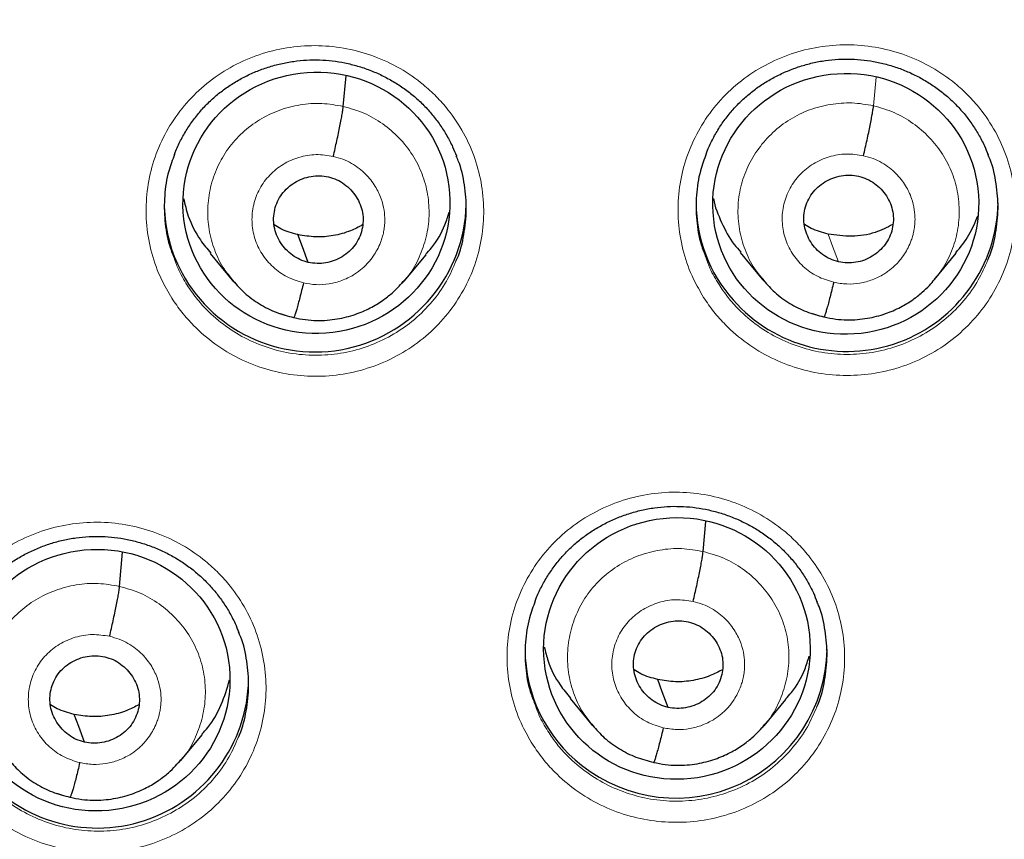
# Model space of a CAD drawing. Header units: millimetres. Extents: x 8 to 2236, y 12 to 2208.
# Tile 47 of 165: x 1071 to 1082, y 1864 to 1873. Entities that reach past the tile are written whole.
import ezdxf

# ---------------------------------------------------------------- set-up
doc = ezdxf.new("R2010")
doc.units = ezdxf.units.MM

msp = doc.modelspace()

# ---------------------------------------------------------------- linework, layer by layer
at = {"color": 7, "linetype": 'Continuous', "lineweight": 30}
for p, q in [((1074.275, 1871.964), (1074.306, 1872.307)), ((1072.778, 1870.306), (1073.025, 1870.007)), ((1074.961, 1869.995), (1075.207, 1870.291)), ((1078.745, 1870.318), (1078.992, 1870.018)), ((1080.93, 1870.013), (1081.176, 1870.312)), ((1073.018, 1870.016), (1073.033, 1870)), ((1073.036, 1870.002), (1073.029, 1870.011)), ((1074.957, 1869.999), (1074.935, 1869.974)), ((1078.986, 1870.023), (1079.008, 1870)), ((1079.012, 1870.003), (1078.997, 1870.022)), ((1073.718, 1869.584), (1073.714, 1869.582)), ((1079.687, 1869.591), (1079.683, 1869.589)), ((1078.326, 1866.95), (1078.357, 1867.29)), ((1071.757, 1866.557), (1071.791, 1866.942)), ((1076.828, 1865.296), (1077.075, 1864.997)), ((1079.013, 1864.987), (1079.259, 1865.284)), ((1077.067, 1865.006), (1077.083, 1864.99)), ((1077.085, 1864.992), (1077.079, 1865)), ((1079.008, 1864.99), (1078.987, 1864.966)), ((1072.443, 1864.592), (1072.689, 1864.889)), ((1072.439, 1864.596), (1072.417, 1864.571)), ((1077.769, 1864.573), (1077.765, 1864.572)), ((1071.2, 1864.181), (1071.195, 1864.18))]:
    msp.add_line(p, q, dxfattribs=at)
at = {"color": 252, "linetype": 'Continuous', "lineweight": 0}
for p, q in [((1080.244, 1871.971), (1080.273, 1872.293)), ((1073.056, 1869.976), (1073.036, 1870.002)), ((1079.033, 1869.976), (1079.012, 1870.003)), ((1073.714, 1869.582), (1073.569, 1869.63)), ((1079.683, 1869.589), (1079.563, 1869.63)), ((1077.107, 1864.965), (1077.085, 1864.992)), ((1077.765, 1864.572), (1077.619, 1864.62)), ((1071.195, 1864.18), (1071.05, 1864.228))]:
    msp.add_line(p, q, dxfattribs=at)
at = {"color": 7, "linetype": 'Continuous', "lineweight": 30, "flags": 128}
for points in [[(1073.881, 1870.207), (1073.815, 1870.382), (1073.764, 1870.519)], [(1077.932, 1865.195), (1077.866, 1865.371), (1077.815, 1865.509)], [(1071.362, 1864.803), (1071.297, 1864.978), (1071.245, 1865.116)]]:
    msp.add_lwpolyline(points, dxfattribs=at)
at = {"color": 252, "linetype": 'Continuous', "lineweight": 0, "flags": 128}
msp.add_lwpolyline([(1079.85, 1870.214), (1079.784, 1870.389), (1079.733, 1870.526)], dxfattribs=at)
at = {"color": 7, "linetype": 'Continuous', "lineweight": 30}
for centre, radius, start, end in [((1087.205, 1877.398), 23.103, 180.8483, 359.1517), ((1073.904, 1870.872), 1.644, 181.2906, 206.0127), ((1073.956, 1870.902), 1.704, 206.1184, 358.5135), ((1079.898, 1870.88), 1.651, 180.0713, 221.6306), ((1079.944, 1870.907), 1.703, 221.2711, 359.0367), ((1077.979, 1865.85), 1.658, 180.1347, 231.9848), ((1078.02, 1865.874), 1.702, 231.3847, 359.0768), ((1071.506, 1865.54), 1.704, 217.3678, 358.9975)]:
    msp.add_arc(centre, radius, start, end, dxfattribs=at)
at = {"color": 252, "linetype": 'Continuous', "lineweight": 0}
msp.add_arc((1087.205, 1877.428), 23.123, 184.3344, 355.9199, dxfattribs=at)
at = {"color": 7, "linetype": 'Continuous', "lineweight": 30}
for centre, major_axis, ratio in [((1073.973, 1870.878), (1.499, 0.108), 0.979023), ((1079.932, 1870.866), (1.494, 0.097), 0.981131), ((1078.031, 1865.858), (1.492, 0.158), 0.982063), ((1071.497, 1865.501), (1.496, 0.141), 0.98023)]:
    msp.add_ellipse(centre, major_axis=major_axis, ratio=ratio, dxfattribs=at)
for points, knots in [([(1062.021, 1873.393), (1062.027, 1873.348), (1062.06, 1873.119), (1062.131, 1872.708), (1062.235, 1872.161), (1062.353, 1871.616), (1062.482, 1871.073), (1062.624, 1870.534), (1062.778, 1869.998), (1062.944, 1869.465), (1063.122, 1868.936), (1063.312, 1868.411), (1063.514, 1867.89), (1063.727, 1867.374), (1063.953, 1866.863), (1064.189, 1866.357), (1064.437, 1865.856), (1064.697, 1865.361), (1064.968, 1864.871), (1065.249, 1864.388), (1065.542, 1863.91), (1065.845, 1863.44), (1066.159, 1862.976), (1066.484, 1862.519), (1066.818, 1862.069), (1067.163, 1861.626), (1067.518, 1861.192), (1067.882, 1860.765), (1068.256, 1860.346), (1068.64, 1859.936), (1069.032, 1859.534), (1069.434, 1859.14), (1069.845, 1858.756), (1070.264, 1858.381), (1070.691, 1858.014), (1071.127, 1857.658), (1071.571, 1857.311), (1072.022, 1856.974), (1072.481, 1856.646), (1072.948, 1856.329), (1073.421, 1856.022), (1073.901, 1855.726), (1074.388, 1855.44), (1074.881, 1855.165), (1075.381, 1854.901), (1075.886, 1854.647), (1076.397, 1854.405), (1076.913, 1854.174), (1077.434, 1853.955), (1077.842, 1853.792), (1078.076, 1853.706), (1078.134, 1853.685)], [0, 0, 0, 0, 0.005147, 0.026159, 0.047171, 0.068184, 0.089196, 0.110209, 0.131222, 0.152235, 0.173249, 0.194263, 0.215277, 0.236292, 0.257307, 0.278323, 0.299339, 0.320355, 0.341372, 0.362389, 0.383407, 0.404426, 0.425445, 0.446465, 0.467485, 0.488505, 0.509527, 0.530548, 0.551571, 0.572594, 0.593617, 0.614641, 0.635666, 0.656691, 0.677717, 0.698743, 0.71977, 0.740798, 0.761826, 0.782854, 0.803883, 0.824913, 0.845943, 0.866974, 0.888005, 0.909036, 0.930068, 0.9511, 0.972133, 0.993166, 1, 1, 1, 1]), ([(1072.374, 1871.421), (1072.379, 1871.436), (1072.401, 1871.496), (1072.451, 1871.597), (1072.524, 1871.723), (1072.608, 1871.841), (1072.701, 1871.951), (1072.803, 1872.051), (1072.913, 1872.142), (1073.031, 1872.223), (1073.157, 1872.295), (1073.29, 1872.357), (1073.429, 1872.407), (1073.571, 1872.446), (1073.716, 1872.473), (1073.862, 1872.487), (1074.007, 1872.489), (1074.152, 1872.478), (1074.295, 1872.455), (1074.436, 1872.42), (1074.575, 1872.373), (1074.71, 1872.315), (1074.839, 1872.245), (1074.962, 1872.165), (1075.077, 1872.076), (1075.183, 1871.977), (1075.279, 1871.871), (1075.366, 1871.757), (1075.442, 1871.635), (1075.504, 1871.518), (1075.534, 1871.44), (1075.548, 1871.406)], [0, 0, 0, 0, 0.011571, 0.047847, 0.084109, 0.120125, 0.155732, 0.19084, 0.225736, 0.26097, 0.296582, 0.332472, 0.368519, 0.404577, 0.440492, 0.476163, 0.511533, 0.546548, 0.58169, 0.617118, 0.652778, 0.688596, 0.724482, 0.760308, 0.795994, 0.831479, 0.866666, 0.901836, 0.937326, 0.973072, 1, 1, 1, 1]), ([(1078.36, 1871.427), (1078.366, 1871.442), (1078.387, 1871.502), (1078.437, 1871.603), (1078.51, 1871.729), (1078.594, 1871.848), (1078.687, 1871.958), (1078.789, 1872.058), (1078.899, 1872.149), (1079.017, 1872.23), (1079.143, 1872.302), (1079.276, 1872.364), (1079.415, 1872.415), (1079.557, 1872.455), (1079.702, 1872.482), (1079.848, 1872.496), (1079.993, 1872.498), (1080.138, 1872.488), (1080.281, 1872.465), (1080.422, 1872.43), (1080.561, 1872.384), (1080.696, 1872.326), (1080.825, 1872.257), (1080.948, 1872.177), (1081.063, 1872.088), (1081.169, 1871.99), (1081.265, 1871.883), (1081.352, 1871.769), (1081.428, 1871.648), (1081.49, 1871.531), (1081.521, 1871.453), (1081.534, 1871.419)], [0, 0, 0, 0, 0.01144, 0.04772, 0.083984, 0.12, 0.155605, 0.190711, 0.225603, 0.260834, 0.296444, 0.332332, 0.368377, 0.404434, 0.440346, 0.476016, 0.511383, 0.546398, 0.581543, 0.616976, 0.652643, 0.68847, 0.724365, 0.760203, 0.795901, 0.8314, 0.866601, 0.901789, 0.937296, 0.973061, 1, 1, 1, 1]), ([(1074.163, 1871.401), (1074.17, 1871.43), (1074.183, 1871.489), (1074.203, 1871.577), (1074.221, 1871.663), (1074.238, 1871.743), (1074.252, 1871.816), (1074.263, 1871.879), (1074.272, 1871.931), (1074.274, 1871.953), (1074.275, 1871.964)], [0, 0, 0, 0, 0.125699, 0.250523, 0.375351, 0.500342, 0.625293, 0.749999, 0.874613, 1, 1, 1, 1]), ([(1080.132, 1871.408), (1080.139, 1871.438), (1080.152, 1871.496), (1080.172, 1871.585), (1080.19, 1871.67), (1080.207, 1871.751), (1080.221, 1871.824), (1080.232, 1871.887), (1080.241, 1871.939), (1080.243, 1871.96), (1080.244, 1871.971)], [0, 0, 0, 0, 0.125517, 0.250291, 0.375166, 0.50026, 0.625323, 0.750106, 0.874719, 1, 1, 1, 1]), ([(1072.376, 1871.423), (1072.352, 1871.361), (1072.294, 1871.211), (1072.257, 1870.958), (1072.26, 1870.677), (1072.298, 1870.44), (1072.352, 1870.306), (1072.37, 1870.258)], [0, 0, 0, 0, 0.167797, 0.403002, 0.638208, 0.87341, 1, 1, 1, 1]), ([(1075.544, 1870.222), (1075.549, 1870.231), (1075.594, 1870.325), (1075.637, 1870.52), (1075.669, 1870.799), (1075.644, 1871.08), (1075.602, 1871.285), (1075.554, 1871.389), (1075.545, 1871.408)], [0, 0, 0, 0, 0.025534, 0.256653, 0.487772, 0.718896, 0.950021, 1, 1, 1, 1]), ([(1078.362, 1871.429), (1078.338, 1871.367), (1078.281, 1871.216), (1078.244, 1870.963), (1078.247, 1870.682), (1078.285, 1870.445), (1078.339, 1870.311), (1078.358, 1870.264)], [0, 0, 0, 0, 0.168298, 0.403379, 0.63846, 0.873526, 1, 1, 1, 1]), ([(1081.531, 1870.234), (1081.535, 1870.244), (1081.581, 1870.338), (1081.624, 1870.534), (1081.656, 1870.813), (1081.63, 1871.093), (1081.588, 1871.299), (1081.54, 1871.403), (1081.532, 1871.421)], [0, 0, 0, 0, 0.026396, 0.257423, 0.488451, 0.719453, 0.950454, 1, 1, 1, 1]), ([(1073.881, 1870.207), (1073.849, 1870.216), (1073.786, 1870.234), (1073.701, 1870.286), (1073.627, 1870.351), (1073.566, 1870.428), (1073.521, 1870.515), (1073.495, 1870.609), (1073.488, 1870.706), (1073.501, 1870.802), (1073.532, 1870.894), (1073.582, 1870.978), (1073.648, 1871.05), (1073.727, 1871.108), (1073.816, 1871.152), (1073.911, 1871.178), (1074.011, 1871.187), (1074.076, 1871.176), (1074.108, 1871.17)], [0, 0, 0, 0, 0.0626163, 0.1250982, 0.1877592, 0.2504942, 0.3130587, 0.3753461, 0.4376022, 0.499995, 0.5623893, 0.624649, 0.6869394, 0.749505, 0.8122399, 0.8749005, 0.9373826, 1, 1, 1, 1]), ([(1074.108, 1871.17), (1074.14, 1871.161), (1074.203, 1871.142), (1074.288, 1871.091), (1074.362, 1871.026), (1074.423, 1870.948), (1074.468, 1870.861), (1074.495, 1870.768), (1074.501, 1870.671), (1074.488, 1870.575), (1074.457, 1870.483), (1074.408, 1870.399), (1074.342, 1870.327), (1074.263, 1870.268), (1074.174, 1870.225), (1074.078, 1870.199), (1073.979, 1870.19), (1073.914, 1870.201), (1073.881, 1870.207)], [0, 0, 0, 0, 0.062616, 0.125098, 0.187759, 0.250494, 0.313059, 0.375346, 0.437602, 0.499995, 0.562389, 0.624649, 0.686939, 0.749505, 0.81224, 0.8749, 0.937383, 1, 1, 1, 1]), ([(1079.85, 1870.214), (1079.818, 1870.223), (1079.755, 1870.241), (1079.67, 1870.292), (1079.596, 1870.357), (1079.535, 1870.435), (1079.491, 1870.522), (1079.464, 1870.615), (1079.457, 1870.712), (1079.47, 1870.808), (1079.501, 1870.9), (1079.551, 1870.984), (1079.617, 1871.057), (1079.696, 1871.115), (1079.785, 1871.159), (1079.88, 1871.185), (1079.98, 1871.194), (1080.045, 1871.183), (1080.077, 1871.177)], [0, 0, 0, 0, 0.0626165, 0.1250976, 0.1877578, 0.2504926, 0.3130578, 0.3753467, 0.4376043, 0.4999977, 0.5623918, 0.624651, 0.6869414, 0.7495071, 0.8122418, 0.8749018, 0.937383, 1, 1, 1, 1]), ([(1080.077, 1871.177), (1080.109, 1871.168), (1080.172, 1871.149), (1080.257, 1871.098), (1080.332, 1871.034), (1080.393, 1870.956), (1080.438, 1870.87), (1080.464, 1870.776), (1080.471, 1870.679), (1080.458, 1870.583), (1080.427, 1870.49), (1080.376, 1870.406), (1080.311, 1870.333), (1080.232, 1870.274), (1080.143, 1870.23), (1080.047, 1870.205), (1079.948, 1870.197), (1079.883, 1870.208), (1079.85, 1870.214)], [0, 0, 0, 0, 0.062453, 0.124914, 0.187517, 0.250106, 0.312497, 0.374752, 0.437128, 0.499593, 0.562031, 0.624529, 0.687149, 0.749751, 0.81225, 0.874787, 0.937388, 1, 1, 1, 1]), ([(1072.476, 1870.927), (1072.492, 1870.86), (1072.532, 1870.696), (1072.638, 1870.485), (1072.743, 1870.359), (1072.783, 1870.31)], [0, 0, 0, 0, 0.295789, 0.72983, 1, 1, 1, 1]), ([(1078.443, 1870.927), (1078.443, 1870.926), (1078.456, 1870.832), (1078.532, 1870.655), (1078.635, 1870.45), (1078.724, 1870.351), (1078.75, 1870.322)], [0, 0, 0, 0, 0.002948, 0.418106, 0.832993, 1, 1, 1, 1]), ([(1075.201, 1870.296), (1075.224, 1870.32), (1075.316, 1870.419), (1075.408, 1870.583), (1075.453, 1870.726), (1075.468, 1870.774)], [0, 0, 0, 0, 0.18132, 0.726176, 1, 1, 1, 1]), ([(1081.171, 1870.315), (1081.224, 1870.38), (1081.328, 1870.507), (1081.388, 1870.658), (1081.417, 1870.732)], [0, 0, 0, 0, 0.513654, 1, 1, 1, 1]), ([(1073.764, 1870.519), (1073.698, 1870.536), (1073.604, 1870.561), (1073.522, 1870.613), (1073.497, 1870.629)], [0, 0, 0, 0, 0.69107, 1, 1, 1, 1]), ([(1074.492, 1870.629), (1074.447, 1870.605), (1074.344, 1870.55), (1074.164, 1870.504), (1073.962, 1870.485), (1073.83, 1870.508), (1073.764, 1870.519)], [0, 0, 0, 0, 0.2022186, 0.4684597, 0.7339423, 1, 1, 1, 1]), ([(1079.733, 1870.526), (1079.668, 1870.543), (1079.573, 1870.568), (1079.491, 1870.619), (1079.466, 1870.635)], [0, 0, 0, 0, 0.691079, 1, 1, 1, 1]), ([(1080.462, 1870.633), (1080.396, 1870.6), (1080.252, 1870.527), (1079.998, 1870.488), (1079.821, 1870.514), (1079.733, 1870.526)], [0, 0, 0, 0, 0.291054, 0.645434, 1, 1, 1, 1]), ([(1073.033, 1870), (1073.075, 1869.953), (1073.164, 1869.854), (1073.33, 1869.735), (1073.517, 1869.637), (1073.652, 1869.603), (1073.719, 1869.586)], [0, 0, 0, 0, 0.2307659, 0.4881808, 0.7443682, 1, 1, 1, 1]), ([(1073.719, 1869.586), (1073.762, 1869.576), (1073.847, 1869.559), (1073.973, 1869.55), (1074.093, 1869.554), (1074.239, 1869.572), (1074.404, 1869.614), (1074.574, 1869.687), (1074.712, 1869.77), (1074.819, 1869.855), (1074.901, 1869.933), (1074.944, 1869.984), (1074.963, 1870.006)], [0, 0, 0, 0, 0.095851, 0.186925, 0.273466, 0.35558, 0.506507, 0.639892, 0.755756, 0.854255, 0.935599, 1, 1, 1, 1]), ([(1079.008, 1870), (1079.048, 1869.955), (1079.135, 1869.858), (1079.299, 1869.741), (1079.486, 1869.644), (1079.621, 1869.61), (1079.688, 1869.593)], [0, 0, 0, 0, 0.22218, 0.482484, 0.741527, 1, 1, 1, 1]), ([(1079.688, 1869.592), (1079.731, 1869.583), (1079.816, 1869.566), (1079.942, 1869.558), (1080.062, 1869.561), (1080.208, 1869.58), (1080.373, 1869.622), (1080.543, 1869.695), (1080.681, 1869.779), (1080.788, 1869.863), (1080.87, 1869.941), (1080.913, 1869.992), (1080.932, 1870.015)], [0, 0, 0, 0, 0.095839, 0.186903, 0.273437, 0.355547, 0.50647, 0.639858, 0.755729, 0.854237, 0.935589, 1, 1, 1, 1]), ([(1073.827, 1869.976), (1073.82, 1869.947), (1073.806, 1869.89), (1073.786, 1869.811), (1073.768, 1869.74), (1073.751, 1869.679), (1073.737, 1869.632), (1073.726, 1869.599), (1073.721, 1869.59), (1073.719, 1869.586)], [0, 0, 0, 0, 0.144856, 0.290356, 0.436395, 0.582569, 0.728647, 0.874714, 1, 1, 1, 1]), ([(1079.796, 1869.983), (1079.789, 1869.954), (1079.775, 1869.897), (1079.755, 1869.817), (1079.737, 1869.747), (1079.72, 1869.686), (1079.706, 1869.639), (1079.695, 1869.606), (1079.69, 1869.597), (1079.688, 1869.593)], [0, 0, 0, 0, 0.1450594, 0.2905954, 0.4365652, 0.5826179, 0.7285641, 0.8745229, 1, 1, 1, 1]), ([(1076.435, 1866.391), (1076.44, 1866.406), (1076.462, 1866.466), (1076.512, 1866.567), (1076.585, 1866.693), (1076.669, 1866.812), (1076.762, 1866.921), (1076.864, 1867.021), (1076.974, 1867.112), (1077.092, 1867.193), (1077.218, 1867.265), (1077.351, 1867.327), (1077.489, 1867.378), (1077.632, 1867.417), (1077.777, 1867.444), (1077.922, 1867.459), (1078.068, 1867.46), (1078.212, 1867.45), (1078.355, 1867.427), (1078.497, 1867.393), (1078.635, 1867.346), (1078.77, 1867.288), (1078.9, 1867.219), (1079.023, 1867.14), (1079.138, 1867.051), (1079.244, 1866.953), (1079.34, 1866.846), (1079.427, 1866.733), (1079.503, 1866.612), (1079.565, 1866.494), (1079.596, 1866.415), (1079.61, 1866.381)], [0, 0, 0, 0, 0.011711, 0.047975, 0.084224, 0.120224, 0.155813, 0.190903, 0.225777, 0.260988, 0.296576, 0.332441, 0.368461, 0.40449, 0.440374, 0.476014, 0.51135, 0.546334, 0.581445, 0.616843, 0.652476, 0.688268, 0.724129, 0.759932, 0.795596, 0.83106, 0.866227, 0.901383, 0.936859, 0.972594, 1, 1, 1, 1]), ([(1069.923, 1866.056), (1069.929, 1866.071), (1069.95, 1866.132), (1070.001, 1866.233), (1070.074, 1866.359), (1070.158, 1866.477), (1070.251, 1866.586), (1070.353, 1866.686), (1070.463, 1866.776), (1070.581, 1866.858), (1070.707, 1866.929), (1070.84, 1866.991), (1070.978, 1867.041), (1071.121, 1867.08), (1071.266, 1867.106), (1071.412, 1867.12), (1071.557, 1867.122), (1071.701, 1867.111), (1071.844, 1867.088), (1071.986, 1867.053), (1072.125, 1867.006), (1072.259, 1866.948), (1072.389, 1866.879), (1072.512, 1866.799), (1072.627, 1866.709), (1072.732, 1866.611), (1072.829, 1866.505), (1072.915, 1866.391), (1072.992, 1866.27), (1073.054, 1866.152), (1073.085, 1866.073), (1073.098, 1866.039)], [0, 0, 0, 0, 0.011896, 0.048155, 0.084402, 0.120402, 0.155995, 0.19109, 0.225968, 0.261184, 0.296776, 0.332643, 0.368665, 0.404695, 0.440581, 0.476223, 0.511561, 0.546543, 0.581649, 0.617039, 0.652662, 0.688441, 0.724287, 0.760074, 0.795719, 0.831164, 0.866311, 0.901441, 0.936892, 0.972603, 1, 1, 1, 1]), ([(1078.214, 1866.388), (1078.22, 1866.417), (1078.234, 1866.476), (1078.254, 1866.564), (1078.272, 1866.65), (1078.289, 1866.73), (1078.303, 1866.803), (1078.314, 1866.866), (1078.323, 1866.918), (1078.325, 1866.939), (1078.326, 1866.95)], [0, 0, 0, 0, 0.125784, 0.250641, 0.375464, 0.500424, 0.625329, 0.74999, 0.874581, 1, 1, 1, 1]), ([(1079.685, 1831.972), (1079.913, 1831.935), (1080.394, 1831.859), (1081.131, 1831.757), (1081.895, 1831.662), (1082.661, 1831.58), (1083.428, 1831.511), (1084.196, 1831.454), (1084.965, 1831.409), (1085.735, 1831.376), (1086.505, 1831.356), (1087.275, 1831.349), (1088.046, 1831.354), (1088.816, 1831.371), (1089.586, 1831.4), (1090.355, 1831.442), (1091.123, 1831.497), (1091.89, 1831.563), (1092.657, 1831.642), (1093.421, 1831.734), (1094.184, 1831.837), (1094.946, 1831.953), (1095.705, 1832.081), (1096.462, 1832.222), (1097.217, 1832.374), (1097.968, 1832.539), (1098.717, 1832.716), (1099.463, 1832.904), (1100.206, 1833.105), (1100.945, 1833.318), (1101.681, 1833.542), (1102.413, 1833.779), (1103.141, 1834.027), (1103.864, 1834.287), (1104.583, 1834.558), (1105.298, 1834.841), (1106.007, 1835.135), (1106.712, 1835.441), (1107.411, 1835.758), (1108.105, 1836.086), (1108.794, 1836.426), (1109.476, 1836.776), (1110.153, 1837.138), (1110.824, 1837.51), (1111.488, 1837.893), (1112.146, 1838.286), (1112.797, 1838.691), (1113.442, 1839.105), (1114.079, 1839.53), (1114.709, 1839.965), (1115.332, 1840.41), (1115.947, 1840.865), (1116.555, 1841.33), (1117.154, 1841.805), (1117.746, 1842.289), (1118.33, 1842.783), (1118.905, 1843.286), (1119.472, 1843.798), (1120.03, 1844.32), (1120.579, 1844.85), (1121.12, 1845.389), (1121.651, 1845.936), (1122.173, 1846.492), (1122.686, 1847.057), (1123.189, 1847.629), (1123.683, 1848.21), (1124.167, 1848.798), (1124.641, 1849.395), (1125.105, 1849.998), (1125.559, 1850.609), (1126.003, 1851.228), (1126.436, 1851.853), (1126.858, 1852.485), (1127.271, 1853.124), (1127.672, 1853.77), (1128.063, 1854.422), (1128.442, 1855.08), (1128.811, 1855.744), (1129.168, 1856.414), (1129.514, 1857.09), (1129.849, 1857.771), (1130.173, 1858.457), (1130.485, 1859.149), (1130.785, 1859.845), (1131.074, 1860.546), (1131.351, 1861.252), (1131.616, 1861.962), (1131.869, 1862.677), (1132.11, 1863.395), (1132.34, 1864.117), (1132.557, 1864.842), (1132.762, 1865.572), (1132.947, 1866.272), (1133.058, 1866.73), (1133.11, 1866.944)], [0, 0, 0, 0, 0.009788, 0.020686, 0.031584, 0.042482, 0.05338, 0.064278, 0.075177, 0.086075, 0.096973, 0.107871, 0.118769, 0.129667, 0.140565, 0.151463, 0.162362, 0.17326, 0.184158, 0.195056, 0.205954, 0.216852, 0.22775, 0.238648, 0.249546, 0.260444, 0.271342, 0.28224, 0.293138, 0.304036, 0.314934, 0.325832, 0.33673, 0.347628, 0.358526, 0.369423, 0.380321, 0.391219, 0.402117, 0.413014, 0.423912, 0.434809, 0.445707, 0.456605, 0.467502, 0.478399, 0.489297, 0.500194, 0.511091, 0.521989, 0.532886, 0.543783, 0.55468, 0.565577, 0.576474, 0.587371, 0.598268, 0.609165, 0.620062, 0.630959, 0.641855, 0.652752, 0.663649, 0.674545, 0.685442, 0.696338, 0.707234, 0.718131, 0.729027, 0.739923, 0.750819, 0.761716, 0.772612, 0.783508, 0.794404, 0.8053, 0.816196, 0.827091, 0.837987, 0.848883, 0.859779, 0.870674, 0.88157, 0.892465, 0.903361, 0.914256, 0.925152, 0.936047, 0.946943, 0.957838, 0.968733, 0.979629, 0.990524, 1, 1, 1, 1]), ([(1041.644, 1866.837), (1041.673, 1866.715), (1041.761, 1866.348), (1041.92, 1865.738), (1042.122, 1865.008), (1042.337, 1864.282), (1042.563, 1863.559), (1042.802, 1862.84), (1043.052, 1862.125), (1043.315, 1861.414), (1043.589, 1860.707), (1043.875, 1860.005), (1044.173, 1859.307), (1044.482, 1858.615), (1044.803, 1857.927), (1045.135, 1857.245), (1045.479, 1856.568), (1045.834, 1855.896), (1046.2, 1855.231), (1046.577, 1854.572), (1046.965, 1853.918), (1047.364, 1853.271), (1047.773, 1852.631), (1048.194, 1851.997), (1048.624, 1851.37), (1049.066, 1850.75), (1049.517, 1850.137), (1049.979, 1849.532), (1050.451, 1848.934), (1050.932, 1848.344), (1051.424, 1847.761), (1051.925, 1847.187), (1052.436, 1846.621), (1052.956, 1846.063), (1053.485, 1845.513), (1054.023, 1844.972), (1054.571, 1844.44), (1055.127, 1843.917), (1055.692, 1843.402), (1056.265, 1842.897), (1056.847, 1842.401), (1057.436, 1841.915), (1058.034, 1841.438), (1058.64, 1840.971), (1059.254, 1840.513), (1059.875, 1840.066), (1060.503, 1839.629), (1061.139, 1839.201), (1061.782, 1838.784), (1062.431, 1838.378), (1063.088, 1837.982), (1063.75, 1837.596), (1064.42, 1837.222), (1065.095, 1836.858), (1065.776, 1836.505), (1066.463, 1836.163), (1067.156, 1835.832), (1067.854, 1835.513), (1068.558, 1835.204), (1069.266, 1834.907), (1069.98, 1834.622), (1070.698, 1834.348), (1071.42, 1834.085), (1072.147, 1833.834), (1072.878, 1833.596), (1073.438, 1833.421), (1073.755, 1833.329), (1073.825, 1833.308)], [0, 0, 0, 0, 0.007795, 0.02347, 0.039146, 0.054822, 0.070498, 0.086174, 0.10185, 0.117527, 0.133203, 0.148879, 0.164555, 0.180232, 0.195908, 0.211584, 0.227261, 0.242937, 0.258614, 0.274291, 0.289968, 0.305644, 0.321321, 0.336998, 0.352675, 0.368352, 0.38403, 0.399707, 0.415384, 0.431062, 0.446739, 0.462417, 0.478094, 0.493772, 0.50945, 0.525128, 0.540806, 0.556484, 0.572162, 0.58784, 0.603518, 0.619196, 0.634875, 0.650553, 0.666232, 0.68191, 0.697589, 0.713268, 0.728946, 0.744625, 0.760304, 0.775983, 0.791662, 0.807341, 0.823021, 0.8387, 0.854379, 0.870058, 0.885738, 0.901417, 0.917097, 0.932776, 0.948456, 0.964136, 0.979815, 0.995495, 1, 1, 1, 1]), ([(1071.644, 1865.995), (1071.651, 1866.024), (1071.665, 1866.083), (1071.684, 1866.171), (1071.703, 1866.257), (1071.719, 1866.337), (1071.733, 1866.41), (1071.745, 1866.472), (1071.753, 1866.524), (1071.756, 1866.546), (1071.757, 1866.557)], [0, 0, 0, 0, 0.125967, 0.250876, 0.375652, 0.500508, 0.6253, 0.749885, 0.874475, 1, 1, 1, 1]), ([(1076.437, 1866.393), (1076.413, 1866.331), (1076.356, 1866.181), (1076.319, 1865.928), (1076.322, 1865.648), (1076.36, 1865.412), (1076.414, 1865.279), (1076.432, 1865.233)], [0, 0, 0, 0, 0.168006, 0.403643, 0.63928, 0.874866, 1, 1, 1, 1]), ([(1079.606, 1865.201), (1079.611, 1865.21), (1079.656, 1865.304), (1079.699, 1865.499), (1079.731, 1865.778), (1079.705, 1866.058), (1079.663, 1866.262), (1079.616, 1866.365), (1079.607, 1866.383)], [0, 0, 0, 0, 0.02604, 0.257444, 0.488847, 0.720207, 0.951567, 1, 1, 1, 1]), ([(1077.932, 1865.195), (1077.9, 1865.204), (1077.837, 1865.223), (1077.752, 1865.274), (1077.678, 1865.339), (1077.617, 1865.416), (1077.572, 1865.503), (1077.546, 1865.597), (1077.539, 1865.693), (1077.552, 1865.789), (1077.583, 1865.881), (1077.633, 1865.965), (1077.699, 1866.037), (1077.778, 1866.095), (1077.867, 1866.139), (1077.962, 1866.165), (1078.062, 1866.174), (1078.127, 1866.163), (1078.159, 1866.157)], [0, 0, 0, 0, 0.062616, 0.125096, 0.187755, 0.25049, 0.313056, 0.375345, 0.437603, 0.499996, 0.562391, 0.624651, 0.686943, 0.749509, 0.812244, 0.874903, 0.937383, 1, 1, 1, 1]), ([(1078.159, 1866.157), (1078.191, 1866.148), (1078.254, 1866.13), (1078.339, 1866.079), (1078.413, 1866.014), (1078.474, 1865.936), (1078.519, 1865.849), (1078.546, 1865.756), (1078.552, 1865.659), (1078.539, 1865.563), (1078.508, 1865.472), (1078.459, 1865.388), (1078.393, 1865.316), (1078.314, 1865.257), (1078.225, 1865.214), (1078.129, 1865.188), (1078.03, 1865.178), (1077.965, 1865.19), (1077.932, 1865.195)], [0, 0, 0, 0, 0.062616, 0.125096, 0.187755, 0.25049, 0.313055, 0.375345, 0.437602, 0.499996, 0.56239, 0.624651, 0.686943, 0.749509, 0.812244, 0.874903, 0.937383, 1, 1, 1, 1]), ([(1073.095, 1864.86), (1073.099, 1864.869), (1073.144, 1864.962), (1073.187, 1865.156), (1073.219, 1865.435), (1073.194, 1865.715), (1073.152, 1865.92), (1073.104, 1866.023), (1073.096, 1866.041)], [0, 0, 0, 0, 0.0248431, 0.2564371, 0.4880306, 0.7195708, 0.9511106, 1, 1, 1, 1]), ([(1076.538, 1865.875), (1076.551, 1865.822), (1076.588, 1865.671), (1076.688, 1865.473), (1076.793, 1865.348), (1076.833, 1865.3)], [0, 0, 0, 0, 0.253516, 0.715388, 1, 1, 1, 1]), ([(1071.362, 1864.803), (1071.331, 1864.812), (1071.267, 1864.83), (1071.182, 1864.882), (1071.108, 1864.947), (1071.048, 1865.024), (1071.003, 1865.111), (1070.976, 1865.205), (1070.969, 1865.301), (1070.982, 1865.397), (1071.014, 1865.489), (1071.063, 1865.573), (1071.129, 1865.645), (1071.208, 1865.703), (1071.297, 1865.746), (1071.393, 1865.772), (1071.492, 1865.781), (1071.557, 1865.77), (1071.59, 1865.764)], [0, 0, 0, 0, 0.062616, 0.125096, 0.187757, 0.250492, 0.313056, 0.375344, 0.437599, 0.499992, 0.562387, 0.624649, 0.686941, 0.749507, 0.812242, 0.874901, 0.937382, 1, 1, 1, 1]), ([(1071.59, 1865.764), (1071.621, 1865.755), (1071.685, 1865.737), (1071.77, 1865.685), (1071.844, 1865.62), (1071.904, 1865.543), (1071.949, 1865.456), (1071.976, 1865.362), (1071.983, 1865.266), (1071.97, 1865.17), (1071.938, 1865.078), (1071.889, 1864.994), (1071.823, 1864.922), (1071.744, 1864.864), (1071.655, 1864.821), (1071.559, 1864.795), (1071.46, 1864.786), (1071.395, 1864.797), (1071.362, 1864.803)], [0, 0, 0, 0, 0.0626157, 0.1250963, 0.1877565, 0.2504914, 0.3130561, 0.3753436, 0.4375991, 0.4999916, 0.5623867, 0.6246482, 0.6869406, 0.7495072, 0.8122417, 0.8749012, 0.9373823, 1, 1, 1, 1]), ([(1079.254, 1865.288), (1079.276, 1865.312), (1079.367, 1865.41), (1079.46, 1865.576), (1079.505, 1865.721), (1079.521, 1865.77)], [0, 0, 0, 0, 0.176964, 0.717962, 1, 1, 1, 1]), ([(1077.815, 1865.509), (1077.749, 1865.526), (1077.655, 1865.55), (1077.573, 1865.602), (1077.548, 1865.617)], [0, 0, 0, 0, 0.690889, 1, 1, 1, 1]), ([(1078.543, 1865.619), (1078.499, 1865.595), (1078.395, 1865.54), (1078.215, 1865.494), (1078.013, 1865.474), (1077.881, 1865.497), (1077.815, 1865.509)], [0, 0, 0, 0, 0.202384, 0.468569, 0.733993, 1, 1, 1, 1]), ([(1072.684, 1864.893), (1072.706, 1864.917), (1072.798, 1865.015), (1072.909, 1865.221), (1072.967, 1865.41), (1072.995, 1865.503)], [0, 0, 0, 0, 0.142195, 0.577092, 1, 1, 1, 1]), ([(1071.245, 1865.116), (1071.18, 1865.133), (1071.085, 1865.158), (1071.003, 1865.209), (1070.978, 1865.225)], [0, 0, 0, 0, 0.690886, 1, 1, 1, 1]), ([(1071.974, 1865.225), (1071.929, 1865.201), (1071.825, 1865.146), (1071.645, 1865.101), (1071.444, 1865.082), (1071.311, 1865.105), (1071.245, 1865.116)], [0, 0, 0, 0, 0.202428, 0.468597, 0.734008, 1, 1, 1, 1]), ([(1077.083, 1864.99), (1077.125, 1864.943), (1077.214, 1864.843), (1077.38, 1864.724), (1077.567, 1864.627), (1077.703, 1864.593), (1077.77, 1864.576)], [0, 0, 0, 0, 0.230645, 0.4880754, 0.7442983, 1, 1, 1, 1]), ([(1077.77, 1864.575), (1077.813, 1864.566), (1077.898, 1864.548), (1078.024, 1864.54), (1078.144, 1864.544), (1078.291, 1864.562), (1078.455, 1864.605), (1078.625, 1864.678), (1078.763, 1864.761), (1078.871, 1864.845), (1078.952, 1864.924), (1078.996, 1864.975), (1079.015, 1864.998)], [0, 0, 0, 0, 0.095782, 0.186797, 0.27329, 0.355368, 0.506252, 0.639631, 0.75552, 0.854072, 0.935495, 1, 1, 1, 1]), ([(1077.878, 1864.965), (1077.871, 1864.936), (1077.857, 1864.879), (1077.837, 1864.8), (1077.819, 1864.729), (1077.802, 1864.668), (1077.788, 1864.621), (1077.777, 1864.589), (1077.772, 1864.58), (1077.77, 1864.576)], [0, 0, 0, 0, 0.144766, 0.290211, 0.43624, 0.582443, 0.728562, 0.874645, 1, 1, 1, 1]), ([(1070.514, 1864.598), (1070.556, 1864.551), (1070.645, 1864.452), (1070.811, 1864.332), (1070.998, 1864.234), (1071.133, 1864.2), (1071.201, 1864.183)], [0, 0, 0, 0, 0.2306472, 0.488062, 0.7442877, 1, 1, 1, 1]), ([(1071.201, 1864.183), (1071.244, 1864.173), (1071.328, 1864.156), (1071.455, 1864.147), (1071.574, 1864.151), (1071.721, 1864.169), (1071.885, 1864.211), (1072.056, 1864.284), (1072.194, 1864.367), (1072.301, 1864.451), (1072.383, 1864.53), (1072.426, 1864.581), (1072.445, 1864.603)], [0, 0, 0, 0, 0.095791, 0.186814, 0.273312, 0.355393, 0.506278, 0.639653, 0.755536, 0.854082, 0.9355, 1, 1, 1, 1]), ([(1071.308, 1864.572), (1071.301, 1864.543), (1071.287, 1864.486), (1071.268, 1864.407), (1071.249, 1864.336), (1071.232, 1864.276), (1071.218, 1864.229), (1071.207, 1864.197), (1071.203, 1864.188), (1071.201, 1864.183)], [0, 0, 0, 0, 0.144564, 0.289973, 0.436072, 0.582395, 0.728645, 0.874836, 1, 1, 1, 1])]:
    msp.add_open_spline(points, degree=3, knots=knots, dxfattribs=at)
at = {"color": 252, "linetype": 'Continuous', "lineweight": 0}
for points, knots in [([(1078.332, 1869.812), (1078.292, 1869.88), (1078.199, 1870.039), (1078.101, 1870.313), (1078.043, 1870.622), (1078.04, 1870.938), (1078.09, 1871.249), (1078.194, 1871.547), (1078.347, 1871.824), (1078.546, 1872.072), (1078.783, 1872.284), (1079.055, 1872.452), (1079.351, 1872.575), (1079.664, 1872.646), (1079.985, 1872.666), (1080.305, 1872.631), (1080.615, 1872.546), (1080.905, 1872.409), (1081.136, 1872.251), (1081.312, 1872.09), (1081.47, 1871.912), (1081.624, 1871.681), (1081.753, 1871.392), (1081.83, 1871.085), (1081.854, 1870.771), (1081.823, 1870.457), (1081.739, 1870.153), (1081.604, 1869.867), (1081.423, 1869.608), (1081.198, 1869.382), (1080.939, 1869.196), (1080.651, 1869.056), (1080.343, 1868.964), (1080.024, 1868.926), (1079.703, 1868.94), (1079.388, 1869.007), (1079.089, 1869.124), (1078.815, 1869.289), (1078.603, 1869.471), (1078.444, 1869.648), (1078.369, 1869.757), (1078.332, 1869.812)], [0, 0, 0, 0, 0.020147, 0.046988, 0.073829, 0.100671, 0.127514, 0.154359, 0.181204, 0.208052, 0.2349, 0.26175, 0.288599, 0.315448, 0.342298, 0.369145, 0.395992, 0.422836, 0.449681, 0.466444, 0.483207, 0.510049, 0.536891, 0.563732, 0.590574, 0.617417, 0.644261, 0.671107, 0.697953, 0.724802, 0.75165, 0.7785, 0.80535, 0.832198, 0.859047, 0.885893, 0.91274, 0.939583, 0.966427, 0.983213, 1, 1, 1, 1]), ([(1072.344, 1869.805), (1072.304, 1869.874), (1072.21, 1870.033), (1072.112, 1870.308), (1072.054, 1870.618), (1072.052, 1870.933), (1072.102, 1871.244), (1072.206, 1871.542), (1072.359, 1871.818), (1072.558, 1872.065), (1072.796, 1872.277), (1073.067, 1872.445), (1073.363, 1872.567), (1073.677, 1872.637), (1073.998, 1872.656), (1074.318, 1872.621), (1074.628, 1872.535), (1074.918, 1872.398), (1075.149, 1872.238), (1075.324, 1872.077), (1075.482, 1871.899), (1075.636, 1871.667), (1075.765, 1871.378), (1075.841, 1871.071), (1075.865, 1870.757), (1075.834, 1870.444), (1075.751, 1870.14), (1075.615, 1869.854), (1075.434, 1869.595), (1075.209, 1869.37), (1074.95, 1869.184), (1074.662, 1869.045), (1074.354, 1868.954), (1074.035, 1868.916), (1073.713, 1868.931), (1073.399, 1868.999), (1073.1, 1869.116), (1072.825, 1869.282), (1072.614, 1869.465), (1072.455, 1869.642), (1072.381, 1869.75), (1072.344, 1869.805)], [0, 0, 0, 0, 0.020309, 0.047144, 0.07398, 0.100816, 0.127651, 0.154491, 0.181331, 0.208178, 0.235024, 0.261877, 0.28873, 0.315585, 0.34244, 0.369294, 0.396148, 0.422996, 0.449845, 0.466612, 0.483379, 0.510215, 0.53705, 0.563886, 0.590721, 0.617558, 0.644395, 0.671236, 0.698078, 0.724927, 0.751776, 0.778629, 0.805483, 0.832339, 0.859194, 0.886047, 0.912899, 0.939745, 0.966592, 0.983296, 1, 1, 1, 1]), ([(1073.029, 1870.011), (1072.997, 1870.049), (1072.912, 1870.15), (1072.821, 1870.342), (1072.756, 1870.574), (1072.742, 1870.815), (1072.774, 1871.054), (1072.852, 1871.282), (1072.972, 1871.492), (1073.134, 1871.673), (1073.329, 1871.82), (1073.55, 1871.926), (1073.787, 1871.987), (1074.033, 1872.006), (1074.195, 1871.978), (1074.275, 1871.964)], [0, 0, 0, 0, 0.049334, 0.128573, 0.207743, 0.286872, 0.366106, 0.445341, 0.524471, 0.603643, 0.682882, 0.76213, 0.841407, 0.92065, 1, 1, 1, 1]), ([(1078.997, 1870.022), (1078.965, 1870.059), (1078.882, 1870.158), (1078.792, 1870.349), (1078.727, 1870.58), (1078.711, 1870.82), (1078.742, 1871.059), (1078.822, 1871.286), (1078.946, 1871.494), (1079.107, 1871.675), (1079.3, 1871.823), (1079.52, 1871.931), (1079.757, 1871.992), (1080.003, 1872.012), (1080.164, 1871.985), (1080.244, 1871.971)], [0, 0, 0, 0, 0.048055, 0.127293, 0.206612, 0.285914, 0.365065, 0.444246, 0.523667, 0.603164, 0.682502, 0.761729, 0.841087, 0.920534, 1, 1, 1, 1]), ([(1074.275, 1871.964), (1074.354, 1871.941), (1074.512, 1871.896), (1074.724, 1871.772), (1074.909, 1871.613), (1075.06, 1871.421), (1075.169, 1871.205), (1075.233, 1870.971), (1075.248, 1870.731), (1075.216, 1870.492), (1075.136, 1870.265), (1075.048, 1870.097), (1074.975, 1870.018), (1074.957, 1869.999)], [0, 0, 0, 0, 0.096925, 0.193721, 0.290559, 0.38736, 0.48415, 0.580857, 0.677513, 0.774297, 0.871082, 0.96774, 1, 1, 1, 1]), ([(1080.244, 1871.971), (1080.323, 1871.948), (1080.48, 1871.903), (1080.692, 1871.778), (1080.877, 1871.619), (1081.028, 1871.429), (1081.137, 1871.213), (1081.2, 1870.98), (1081.217, 1870.74), (1081.186, 1870.502), (1081.104, 1870.276), (1081.015, 1870.112), (1080.943, 1870.035), (1080.927, 1870.017)], [0, 0, 0, 0, 0.0971854, 0.1944424, 0.2917122, 0.3887789, 0.4856999, 0.5827213, 0.6797224, 0.7765382, 0.8733907, 0.9705365, 1, 1, 1, 1]), ([(1073.827, 1869.976), (1073.764, 1869.995), (1073.639, 1870.034), (1073.479, 1870.149), (1073.354, 1870.298), (1073.272, 1870.475), (1073.239, 1870.665), (1073.258, 1870.858), (1073.327, 1871.039), (1073.442, 1871.195), (1073.594, 1871.318), (1073.774, 1871.397), (1073.969, 1871.431), (1074.098, 1871.411), (1074.163, 1871.401)], [0, 0, 0, 0, 0.083333, 0.166663, 0.249998, 0.333333, 0.416664, 0.499995, 0.58333, 0.66666, 0.749994, 0.833328, 0.916663, 1, 1, 1, 1]), ([(1074.163, 1871.401), (1074.199, 1871.391), (1074.271, 1871.372), (1074.368, 1871.324), (1074.453, 1871.267), (1074.547, 1871.185), (1074.637, 1871.072), (1074.704, 1870.931), (1074.737, 1870.801), (1074.744, 1870.703), (1074.741, 1870.635), (1074.736, 1870.592), (1074.73, 1870.554), (1074.724, 1870.526), (1074.715, 1870.491), (1074.699, 1870.439), (1074.669, 1870.37), (1074.625, 1870.293), (1074.582, 1870.234), (1074.541, 1870.188), (1074.51, 1870.156), (1074.474, 1870.125), (1074.434, 1870.094), (1074.365, 1870.048), (1074.26, 1869.998), (1074.117, 1869.961), (1073.97, 1869.95), (1073.874, 1869.967), (1073.827, 1869.976)], [0, 0, 0, 0, 0.04839, 0.09436, 0.138069, 0.179542, 0.255572, 0.32257, 0.380553, 0.429448, 0.45051, 0.469319, 0.485878, 0.500185, 0.507826, 0.53197, 0.571335, 0.606024, 0.647396, 0.665811, 0.685279, 0.705803, 0.727388, 0.750048, 0.813109, 0.875775, 0.938007, 1, 1, 1, 1]), ([(1079.796, 1869.983), (1079.733, 1870.002), (1079.608, 1870.041), (1079.448, 1870.156), (1079.323, 1870.305), (1079.241, 1870.481), (1079.208, 1870.671), (1079.227, 1870.864), (1079.297, 1871.045), (1079.411, 1871.202), (1079.563, 1871.324), (1079.743, 1871.403), (1079.938, 1871.438), (1080.067, 1871.418), (1080.132, 1871.408)], [0, 0, 0, 0, 0.083337, 0.166671, 0.250005, 0.333339, 0.416672, 0.500003, 0.583333, 0.666667, 0.750001, 0.833337, 0.916667, 1, 1, 1, 1]), ([(1080.132, 1871.408), (1080.169, 1871.399), (1080.241, 1871.38), (1080.338, 1871.331), (1080.424, 1871.274), (1080.518, 1871.191), (1080.608, 1871.077), (1080.675, 1870.936), (1080.706, 1870.806), (1080.713, 1870.709), (1080.71, 1870.641), (1080.705, 1870.599), (1080.699, 1870.562), (1080.693, 1870.533), (1080.684, 1870.498), (1080.666, 1870.444), (1080.636, 1870.374), (1080.592, 1870.298), (1080.549, 1870.239), (1080.509, 1870.194), (1080.477, 1870.163), (1080.442, 1870.132), (1080.403, 1870.102), (1080.335, 1870.057), (1080.232, 1870.007), (1080.091, 1869.969), (1079.943, 1869.957), (1079.845, 1869.974), (1079.796, 1869.983)], [0, 0, 0, 0, 0.048773, 0.095074, 0.139063, 0.180765, 0.257099, 0.324198, 0.382077, 0.430663, 0.451494, 0.470023, 0.48625, 0.500172, 0.508716, 0.533732, 0.573391, 0.607952, 0.648939, 0.667126, 0.686328, 0.706544, 0.727781, 0.750052, 0.811357, 0.873436, 0.936251, 1, 1, 1, 1]), ([(1072.37, 1870.258), (1072.384, 1870.217), (1072.421, 1870.109), (1072.481, 1870.01), (1072.518, 1869.949)], [0, 0, 0, 0, 0.378957, 1, 1, 1, 1]), ([(1072.518, 1869.949), (1072.551, 1869.901), (1072.617, 1869.804), (1072.759, 1869.645), (1072.949, 1869.482), (1073.194, 1869.333), (1073.461, 1869.228), (1073.743, 1869.167), (1074.03, 1869.154), (1074.316, 1869.188), (1074.591, 1869.269), (1074.849, 1869.393), (1075.081, 1869.559), (1075.281, 1869.76), (1075.441, 1869.983), (1075.511, 1870.145), (1075.544, 1870.222)], [0, 0, 0, 0, 0.047366, 0.094732, 0.170855, 0.246978, 0.3231, 0.399222, 0.475349, 0.551476, 0.627625, 0.703774, 0.779934, 0.856095, 0.932251, 1, 1, 1, 1]), ([(1078.358, 1870.264), (1078.371, 1870.223), (1078.408, 1870.115), (1078.468, 1870.017), (1078.505, 1869.956)], [0, 0, 0, 0, 0.380985, 1, 1, 1, 1]), ([(1078.505, 1869.956), (1078.538, 1869.908), (1078.604, 1869.81), (1078.747, 1869.651), (1078.936, 1869.489), (1079.182, 1869.341), (1079.449, 1869.236), (1079.73, 1869.176), (1080.018, 1869.164), (1080.303, 1869.198), (1080.578, 1869.28), (1080.836, 1869.405), (1081.068, 1869.571), (1081.268, 1869.773), (1081.427, 1869.995), (1081.498, 1870.158), (1081.531, 1870.234)], [0, 0, 0, 0, 0.0476, 0.0952, 0.171316, 0.247432, 0.323548, 0.399663, 0.47578, 0.551897, 0.628023, 0.70415, 0.780285, 0.856421, 0.93256, 1, 1, 1, 1]), ([(1076.406, 1864.779), (1076.366, 1864.847), (1076.274, 1865.005), (1076.176, 1865.278), (1076.117, 1865.587), (1076.115, 1865.902), (1076.165, 1866.212), (1076.269, 1866.51), (1076.421, 1866.787), (1076.62, 1867.034), (1076.858, 1867.245), (1077.129, 1867.414), (1077.425, 1867.536), (1077.738, 1867.607), (1078.06, 1867.627), (1078.379, 1867.592), (1078.689, 1867.506), (1078.98, 1867.37), (1079.21, 1867.212), (1079.386, 1867.051), (1079.544, 1866.873), (1079.698, 1866.642), (1079.827, 1866.354), (1079.904, 1866.048), (1079.928, 1865.734), (1079.897, 1865.421), (1079.814, 1865.117), (1079.679, 1864.832), (1079.497, 1864.573), (1079.273, 1864.347), (1079.014, 1864.162), (1078.726, 1864.022), (1078.418, 1863.931), (1078.099, 1863.893), (1077.777, 1863.906), (1077.463, 1863.973), (1077.164, 1864.09), (1076.889, 1864.256), (1076.677, 1864.437), (1076.518, 1864.615), (1076.443, 1864.724), (1076.406, 1864.779)], [0, 0, 0, 0, 0.020002, 0.046838, 0.073675, 0.100517, 0.127359, 0.154208, 0.181056, 0.20791, 0.234764, 0.26162, 0.288475, 0.315327, 0.34218, 0.369026, 0.395872, 0.422712, 0.449552, 0.466306, 0.48306, 0.5099, 0.53674, 0.56358, 0.590419, 0.617263, 0.644107, 0.670958, 0.697809, 0.724663, 0.751518, 0.778373, 0.805228, 0.832079, 0.85893, 0.885774, 0.912618, 0.939456, 0.966294, 0.983147, 1, 1, 1, 1]), ([(1069.893, 1864.444), (1069.853, 1864.512), (1069.76, 1864.671), (1069.662, 1864.944), (1069.603, 1865.254), (1069.601, 1865.568), (1069.651, 1865.879), (1069.755, 1866.176), (1069.908, 1866.452), (1070.107, 1866.699), (1070.345, 1866.91), (1070.616, 1867.077), (1070.912, 1867.199), (1071.226, 1867.269), (1071.547, 1867.288), (1071.867, 1867.253), (1072.177, 1867.166), (1072.467, 1867.029), (1072.698, 1866.87), (1072.874, 1866.709), (1073.032, 1866.531), (1073.185, 1866.3), (1073.314, 1866.011), (1073.39, 1865.705), (1073.415, 1865.391), (1073.383, 1865.078), (1073.3, 1864.775), (1073.165, 1864.49), (1072.983, 1864.231), (1072.759, 1864.006), (1072.499, 1863.821), (1072.211, 1863.682), (1071.903, 1863.592), (1071.584, 1863.554), (1071.262, 1863.569), (1070.948, 1863.637), (1070.649, 1863.755), (1070.375, 1863.921), (1070.163, 1864.103), (1070.004, 1864.28), (1069.93, 1864.389), (1069.893, 1864.444)], [0, 0, 0, 0, 0.020165, 0.046992, 0.073819, 0.100651, 0.127483, 0.154325, 0.181168, 0.208022, 0.234876, 0.261739, 0.288601, 0.315463, 0.342326, 0.369182, 0.396037, 0.422881, 0.449725, 0.466481, 0.483238, 0.510068, 0.536897, 0.563727, 0.590556, 0.617391, 0.644226, 0.671072, 0.697919, 0.724776, 0.751633, 0.778497, 0.80536, 0.832221, 0.859082, 0.885934, 0.912787, 0.939627, 0.966467, 0.983233, 1, 1, 1, 1]), ([(1077.079, 1865), (1077.047, 1865.038), (1076.963, 1865.138), (1076.872, 1865.33), (1076.807, 1865.561), (1076.792, 1865.802), (1076.825, 1866.04), (1076.903, 1866.268), (1077.023, 1866.478), (1077.185, 1866.659), (1077.38, 1866.805), (1077.601, 1866.911), (1077.838, 1866.973), (1078.084, 1866.993), (1078.246, 1866.964), (1078.326, 1866.95)], [0, 0, 0, 0, 0.048892, 0.128168, 0.207376, 0.286541, 0.365812, 0.445083, 0.524251, 0.603459, 0.682734, 0.76202, 0.841333, 0.920613, 1, 1, 1, 1]), ([(1078.326, 1866.95), (1078.405, 1866.928), (1078.563, 1866.883), (1078.775, 1866.759), (1078.96, 1866.6), (1079.111, 1866.409), (1079.22, 1866.193), (1079.284, 1865.961), (1079.299, 1865.72), (1079.267, 1865.482), (1079.187, 1865.255), (1079.099, 1865.088), (1079.026, 1865.01), (1079.008, 1864.99)], [0, 0, 0, 0, 0.0969784, 0.1938269, 0.2907168, 0.3875714, 0.4844139, 0.5811737, 0.6778819, 0.7747187, 0.8715565, 0.9682667, 1, 1, 1, 1]), ([(1070.51, 1864.609), (1070.477, 1864.647), (1070.393, 1864.747), (1070.302, 1864.939), (1070.237, 1865.171), (1070.223, 1865.411), (1070.255, 1865.65), (1070.333, 1865.878), (1070.454, 1866.087), (1070.615, 1866.268), (1070.81, 1866.414), (1071.031, 1866.519), (1071.268, 1866.581), (1071.515, 1866.6), (1071.676, 1866.571), (1071.757, 1866.557)], [0, 0, 0, 0, 0.04892, 0.128193, 0.207398, 0.286561, 0.365829, 0.445099, 0.524264, 0.603471, 0.682744, 0.762027, 0.841338, 0.920615, 1, 1, 1, 1]), ([(1071.757, 1866.557), (1071.836, 1866.535), (1071.993, 1866.49), (1072.205, 1866.365), (1072.391, 1866.206), (1072.542, 1866.015), (1072.651, 1865.799), (1072.715, 1865.566), (1072.729, 1865.325), (1072.697, 1865.087), (1072.617, 1864.86), (1072.53, 1864.693), (1072.457, 1864.615), (1072.439, 1864.596)], [0, 0, 0, 0, 0.096977, 0.193826, 0.290715, 0.387569, 0.484411, 0.581169, 0.677875, 0.774711, 0.871549, 0.968259, 1, 1, 1, 1]), ([(1077.878, 1864.965), (1077.815, 1864.984), (1077.69, 1865.023), (1077.53, 1865.138), (1077.405, 1865.286), (1077.323, 1865.462), (1077.29, 1865.653), (1077.309, 1865.845), (1077.378, 1866.025), (1077.493, 1866.182), (1077.645, 1866.304), (1077.825, 1866.383), (1078.02, 1866.417), (1078.149, 1866.398), (1078.214, 1866.388)], [0, 0, 0, 0, 0.083335, 0.166662, 0.249996, 0.33333, 0.416666, 0.500002, 0.583334, 0.666667, 0.750003, 0.833338, 0.916665, 1, 1, 1, 1]), ([(1078.214, 1866.388), (1078.25, 1866.378), (1078.322, 1866.359), (1078.419, 1866.312), (1078.504, 1866.255), (1078.598, 1866.172), (1078.688, 1866.06), (1078.755, 1865.919), (1078.788, 1865.79), (1078.795, 1865.692), (1078.792, 1865.624), (1078.787, 1865.581), (1078.781, 1865.544), (1078.775, 1865.514), (1078.765, 1865.478), (1078.748, 1865.424), (1078.717, 1865.354), (1078.673, 1865.277), (1078.63, 1865.219), (1078.59, 1865.175), (1078.558, 1865.143), (1078.523, 1865.113), (1078.484, 1865.083), (1078.417, 1865.039), (1078.316, 1864.99), (1078.177, 1864.952), (1078.027, 1864.938), (1077.928, 1864.956), (1077.878, 1864.965)], [0, 0, 0, 0, 0.048433, 0.094439, 0.138178, 0.179676, 0.255739, 0.322746, 0.380717, 0.429576, 0.450612, 0.46939, 0.485912, 0.500175, 0.509016, 0.534318, 0.574074, 0.608593, 0.649452, 0.667565, 0.686678, 0.706793, 0.727916, 0.750059, 0.809893, 0.87148, 0.934782, 1, 1, 1, 1]), ([(1071.308, 1864.572), (1071.246, 1864.591), (1071.121, 1864.63), (1070.961, 1864.746), (1070.835, 1864.895), (1070.753, 1865.071), (1070.721, 1865.261), (1070.74, 1865.453), (1070.809, 1865.634), (1070.923, 1865.79), (1071.076, 1865.912), (1071.255, 1865.991), (1071.45, 1866.025), (1071.579, 1866.005), (1071.644, 1865.995)], [0, 0, 0, 0, 0.083333, 0.166663, 0.249998, 0.333333, 0.416664, 0.499995, 0.583329, 0.66666, 0.749994, 0.833328, 0.916663, 1, 1, 1, 1]), ([(1071.644, 1865.995), (1071.681, 1865.985), (1071.753, 1865.966), (1071.851, 1865.918), (1071.936, 1865.86), (1072.031, 1865.777), (1072.12, 1865.663), (1072.187, 1865.522), (1072.219, 1865.392), (1072.225, 1865.295), (1072.222, 1865.228), (1072.217, 1865.185), (1072.211, 1865.149), (1072.205, 1865.12), (1072.196, 1865.085), (1072.179, 1865.031), (1072.148, 1864.961), (1072.104, 1864.885), (1072.061, 1864.827), (1072.021, 1864.782), (1071.989, 1864.75), (1071.954, 1864.719), (1071.915, 1864.689), (1071.847, 1864.645), (1071.744, 1864.595), (1071.603, 1864.558), (1071.455, 1864.546), (1071.357, 1864.563), (1071.308, 1864.572)], [0, 0, 0, 0, 0.048778, 0.095082, 0.139075, 0.180781, 0.257119, 0.324218, 0.382096, 0.430678, 0.451507, 0.470031, 0.486254, 0.500171, 0.508741, 0.533781, 0.573448, 0.608005, 0.648981, 0.667162, 0.686356, 0.706564, 0.727792, 0.750052, 0.811378, 0.873463, 0.93627, 1, 1, 1, 1]), ([(1076.432, 1865.233), (1076.446, 1865.191), (1076.483, 1865.083), (1076.542, 1864.985), (1076.579, 1864.925)], [0, 0, 0, 0, 0.386149, 1, 1, 1, 1]), ([(1076.579, 1864.925), (1076.612, 1864.876), (1076.679, 1864.778), (1076.822, 1864.619), (1077.011, 1864.457), (1077.257, 1864.309), (1077.524, 1864.204), (1077.805, 1864.144), (1078.093, 1864.132), (1078.378, 1864.166), (1078.653, 1864.247), (1078.826, 1864.33), (1078.989, 1864.427), (1079.144, 1864.538), (1079.343, 1864.74), (1079.503, 1864.962), (1079.573, 1865.124), (1079.606, 1865.201)], [0, 0, 0, 0, 0.047758, 0.095516, 0.171567, 0.247617, 0.323667, 0.399717, 0.475767, 0.551817, 0.627888, 0.703959, 0.704161, 0.780267, 0.856373, 0.932467, 1, 1, 1, 1]), ([(1070.068, 1864.59), (1070.101, 1864.541), (1070.167, 1864.444), (1070.309, 1864.285), (1070.499, 1864.122), (1070.744, 1863.973), (1071.011, 1863.868), (1071.292, 1863.807), (1071.58, 1863.794), (1071.77, 1863.816), (1071.958, 1863.854), (1072.142, 1863.908), (1072.399, 1864.032), (1072.631, 1864.197), (1072.831, 1864.398), (1072.991, 1864.62), (1073.061, 1864.783), (1073.095, 1864.86)], [0, 0, 0, 0, 0.0475084, 0.0950168, 0.171062, 0.2471074, 0.3231514, 0.3991956, 0.4752449, 0.5512944, 0.5515347, 0.6276599, 0.7037852, 0.7798945, 0.8560039, 0.9320805, 1, 1, 1, 1])]:
    msp.add_open_spline(points, degree=3, knots=knots, dxfattribs=at)

doc.saveas('drawing.dxf')
